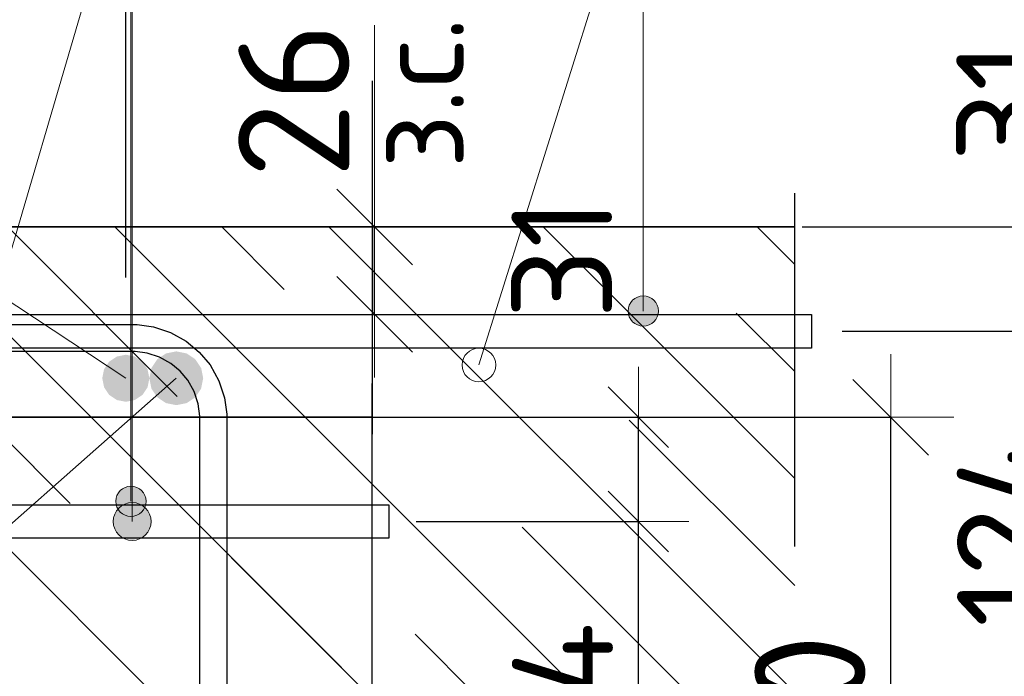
# Model space of a CAD drawing. Header units: metres. Extents: x -38 to 97, y -15 to 21.
# Tile 104 of 205: x 72.458 to 72.751, y 5.529 to 5.725. Entities that reach past the tile are written whole.
import ezdxf

# ---------------------------------------------------------------- set-up
doc = ezdxf.new("R2010")
doc.units = ezdxf.units.M
doc.header["$PDMODE"] = 65
doc.linetypes.add('______4', pattern=[0.135, 0.105, -0.03])
for name, color, linetype, lineweight in [('XR$3$Арм. стержнями верхней зоны', 180, 'Continuous', 35), ('XR$3$Арм.стержн. Арматура края', 96, 'Continuous', 35), ('XR$3$Арм.стержн. Доп. арматура', 180, 'Continuous', 35), ('XR$3$Арм.стержн. Хомут', 240, 'Continuous', 35), ('XR$3$Арм.стержн.горизонт. 1', 180, 'Continuous', 35), ('XR$3$Размерная линия (1)', 7, 'Continuous', 13), ('XR$3$Размерная линия_ общее', 7, 'Continuous', 13), ('XR$4$Арм. стержнями верхней зоны', 180, 'Continuous', 35), ('XR$4$Арм.стержн. Арматура края', 96, 'Continuous', 35), ('XR$4$ВК__отв в полу 1-2 эт', 220, 'Continuous', 25), ('XR$4$Размерная линия (1)', 7, 'Continuous', 13), ('XR$4$Размерная линия_ общее', 7, 'Continuous', 13), ('XR$6$Арм. стержнями верхней зоны', 180, 'Continuous', 35), ('XR$6$Арм.стержн. Арматура края', 96, 'Continuous', 35), ('XR$6$ВК__отв в полу 1-2 эт', 220, 'Continuous', 25), ('XR$6$Размерная линия (1)', 7, 'Continuous', 13), ('XR$6$Размерная линия_ общее', 7, 'Continuous', 13)]:
    doc.layers.add(name, color=color, linetype=linetype, lineweight=lineweight)
doc.styles.add('ISOCPEUR', font='txt')
doc.dimstyles.new('DIMSTYLE_11', dxfattribs={"dimtxt": 0.033, "dimasz": 0.0375, "dimexe": 0, "dimexo": 0, "dimgap": 0.0165, "dimtad": 2, "dimdec": 0, "dimlfac": 1000, "dimrnd": 1, "dimzin": 12, "dimdsep": 46, "dimtxsty": 'ISOCPEUR', "dimblk1": 'ALL_ML_STRICH', "dimblk2": 'ALL_ML_STRICH', "dimsah": 1, "dimcen": 0, "dimclrd": 7, "dimclre": 256, "dimclrt": 7, "dimadec": 0, "dimazin": 0, "dimtfac": 1, "dimtdec": 0, "dimtix": 1, "dimtmove": 2, "dimatfit": 3, "dimfxl": 0, "dimtvp": 1.2, "dimtzin": 0, "dimlwd": 0, "dimlwe": -3, "dimarcsym": 0})
doc.dimstyles.new('DIMSTYLE_12', dxfattribs={"dimtxt": 0.03, "dimasz": 0.03, "dimexe": 0, "dimexo": 0, "dimgap": 0.015, "dimtad": 2, "dimdec": 0, "dimlfac": 1000, "dimrnd": 1, "dimzin": 12, "dimdsep": 46, "dimtxsty": 'ISOCPEUR', "dimblk1": 'ALL_ML_STRICH', "dimblk2": 'ALL_ML_STRICH', "dimsah": 1, "dimcen": 0, "dimclrd": 7, "dimclre": 256, "dimclrt": 7, "dimadec": 0, "dimazin": 0, "dimtfac": 1, "dimtdec": 0, "dimtix": 1, "dimtmove": 2, "dimatfit": 3, "dimfxl": 0, "dimtzin": 0, "dimlwd": 0, "dimlwe": -3, "dimarcsym": 0})
doc.dimstyles.new('DIMSTYLE_14', dxfattribs={"dimtxt": 0.03, "dimasz": 0.03, "dimexe": 0, "dimexo": 0, "dimgap": 0.015, "dimtad": 2, "dimdec": 0, "dimlfac": 1000, "dimrnd": 1, "dimzin": 12, "dimdsep": 46, "dimtxsty": 'ISOCPEUR', "dimblk1": 'ALL_ML_STRICH', "dimblk2": 'ALL_ML_STRICH', "dimsah": 1, "dimcen": 0, "dimclrd": 7, "dimclre": 256, "dimclrt": 7, "dimadec": 0, "dimazin": 0, "dimtfac": 1, "dimtdec": 0, "dimtix": 1, "dimtmove": 2, "dimatfit": 3, "dimfxl": 0, "dimtvp": 1.2, "dimtzin": 0, "dimlwd": 0, "dimlwe": -3, "dimarcsym": 0})
doc.dimstyles.new('DIMSTYLE_23', dxfattribs={"dimtxt": 0.03, "dimasz": 0.03, "dimexe": 0, "dimexo": 0, "dimgap": 0.015, "dimtad": 2, "dimdec": 0, "dimlfac": 1000, "dimrnd": 5, "dimzin": 12, "dimdsep": 46, "dimtxsty": 'ISOCPEUR', "dimblk1": 'ALL_ML_STRICH', "dimblk2": 'ALL_ML_STRICH', "dimsah": 1, "dimcen": 0, "dimclrd": 7, "dimclre": 256, "dimclrt": 7, "dimadec": 0, "dimazin": 0, "dimtfac": 1, "dimtdec": 0, "dimtix": 1, "dimtmove": 2, "dimatfit": 3, "dimfxl": 0, "dimtvp": 1.2, "dimtzin": 0, "dimlwd": 0, "dimlwe": -3, "dimarcsym": 0})
doc.dimstyles.new('DIMSTYLE_8', dxfattribs={"dimtxt": 0.033, "dimasz": 0.0375, "dimexe": 0, "dimexo": 0, "dimgap": 0.0165, "dimtad": 2, "dimdec": 0, "dimlfac": 1000, "dimrnd": 1, "dimzin": 12, "dimdsep": 46, "dimtxsty": 'ISOCPEUR', "dimblk1": 'ALL_ML_STRICH', "dimblk2": 'ALL_ML_STRICH', "dimsah": 1, "dimcen": 0, "dimclrd": 7, "dimclre": 256, "dimclrt": 7, "dimadec": 0, "dimazin": 0, "dimtfac": 1, "dimtdec": 0, "dimtix": 1, "dimtmove": 2, "dimatfit": 3, "dimfxl": 0, "dimtzin": 0, "dimlwd": 0, "dimlwe": -3, "dimarcsym": 0})
pattern_1 = [(135, (0, 0), (-0.031819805, -0.031819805), [0.4, -0.05, 0, -0.05]), (135, (-0.01591, -0.01591), (-0.031819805, -0.031819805), [0.8, -0.1, 0.1, -0.1])]

# ---------------------------------------------------------------- blocks, each defined once
blk = doc.blocks.new('ALL_ML_STRICH')
at = {"color": 0, "linetype": 'ByBlock', "lineweight": -2}
for p, q in [((0, -0.5), (0, 0.5)), ((-0.3, -0.3), (0.3, 0.3)), ((-1, 0), (0.5, 0))]:
    blk.add_line(p, q, dxfattribs=at)
blk = doc.blocks.new('*D86')
at = {"layer": 'DEFPOINTS', "color": 7, "linetype": 'Continuous', "lineweight": 13, "transparency": 33554687}
for p in [(72.67772, 5.66307), (72.67772, 5.46307), (72.84927, 5.46307)]:
    blk.add_point(p, dxfattribs=at)
at = {"layer": 'XR$3$Размерная линия_ общее', "color": 253, "linetype": 'Continuous', "lineweight": -2, "true_color": 0xa0a0a0, "transparency": 33554687}
for p, q in [((72.69772, 5.66307), (72.84927, 5.66307)), ((72.69772, 5.46307), (72.84927, 5.46307))]:
    blk.add_line(p, q, dxfattribs=at)
at = {"layer": 'XR$3$Размерная линия_ общее', "color": 7, "linetype": 'Continuous', "lineweight": -2, "transparency": 33554687}
blk.add_line((72.84927, 5.46307), (72.84927, 5.66307), dxfattribs=at)
at = {"layer": 'XR$3$Размерная линия_ общее', "color": 7, "linetype": 'Continuous', "lineweight": 13, "transparency": 33554687, "xscale": 0.0375, "yscale": 0.0375, "zscale": 0.0375}
for p, rotation in [((72.84927, 5.66307), 90), ((72.84927, 5.46307), 270)]:
    blk.add_blockref('ALL_ML_STRICH', p, dxfattribs=dict(at, rotation=rotation))
at = {"layer": 'XR$3$Размерная линия_ общее', "color": 7, "linetype": 'Continuous', "lineweight": 13, "transparency": 33554687, "insert": (72.82527, 5.56472), "char_height": 0.033, "width": 0.099, "attachment_point": 5, "rotation": 90, "style": 'ISOCPEUR'}
blk.add_mtext('\\A1;{200}', dxfattribs=at)
blk = doc.blocks.new('*D148')
at = {"layer": 'DEFPOINTS', "color": 7, "linetype": 'Continuous', "lineweight": 13, "transparency": 33554687}
for p in [(72.52365, 5.66307), (72.52365, 5.63707), (72.56364, 5.63707)]:
    blk.add_point(p, dxfattribs=at)
at = {"layer": 'XR$3$Размерная линия_ общее', "color": 253, "linetype": 'Continuous', "lineweight": -2, "true_color": 0xa0a0a0, "transparency": 33554687}
for p, q in [((72.54365, 5.66307), (72.56364, 5.66307)), ((72.54365, 5.63707), (72.56364, 5.63707))]:
    blk.add_line(p, q, dxfattribs=at)
at = {"layer": 'XR$3$Размерная линия_ общее', "color": 7, "linetype": 'Continuous', "lineweight": -2, "transparency": 33554687}
blk.add_line((72.56364, 5.63707), (72.56364, 5.66307), dxfattribs=at)
at = {"layer": 'XR$3$Размерная линия_ общее', "color": 7, "linetype": 'Continuous', "lineweight": 13, "transparency": 33554687, "xscale": 0.0375, "yscale": 0.0375, "zscale": 0.0375}
for p, rotation in [((72.56364, 5.66307), 90), ((72.56364, 5.63707), 270)]:
    blk.add_blockref('ALL_ML_STRICH', p, dxfattribs=dict(at, rotation=rotation))
at = {"layer": 'XR$3$Размерная линия_ общее', "color": 7, "linetype": 'Continuous', "lineweight": 13, "transparency": 33554687, "insert": (72.56317, 5.68043), "char_height": 0.027, "width": 0.00135, "attachment_point": 1, "rotation": 90, "line_spacing_factor": 0.60241, "style": 'ISOCPEUR'}
blk.add_mtext('з.с.', dxfattribs=at)
at = {"layer": 'XR$3$Размерная линия_ общее', "color": 7, "linetype": 'Continuous', "lineweight": 13, "transparency": 33554687, "insert": (72.53964, 5.70079), "char_height": 0.033, "width": 0.066, "attachment_point": 5, "rotation": 90, "style": 'ISOCPEUR'}
blk.add_mtext('\\A1;{26}', dxfattribs=at)
blk = doc.blocks.new('*D151')
at = {"layer": 'DEFPOINTS', "color": 7, "linetype": 'Continuous', "lineweight": 13, "transparency": 33554687}
for p in [(72.43463, 5.74681), (72.43463, 5.62807), (72.4897, 5.62807)]:
    blk.add_point(p, dxfattribs=at)
at = {"layer": 'XR$3$Размерная линия (1)', "color": 9, "linetype": 'Continuous', "lineweight": -2, "true_color": 0xc7c7c7, "transparency": 33554687}
for p, q in [((72.43463, 5.64807), (72.43463, 5.74681)), ((72.4897, 5.64807), (72.4897, 5.74681))]:
    blk.add_line(p, q, dxfattribs=at)
at = {"layer": 'XR$3$Размерная линия (1)', "color": 7, "linetype": 'Continuous', "lineweight": -2, "transparency": 33554687}
blk.add_line((72.43463, 5.74681), (72.4897, 5.74681), dxfattribs=at)
at = {"layer": 'XR$3$Размерная линия (1)', "color": 7, "linetype": 'Continuous', "lineweight": 13, "transparency": 33554687, "xscale": 0.03, "yscale": 0.03, "zscale": 0.03, "rotation": 180}
blk.add_blockref('ALL_ML_STRICH', (72.43463, 5.74681), dxfattribs=at)
at = {"layer": 'XR$3$Размерная линия (1)', "color": 7, "linetype": 'Continuous', "lineweight": 13, "transparency": 33554687, "xscale": 0.03, "yscale": 0.03, "zscale": 0.03}
blk.add_blockref('ALL_ML_STRICH', (72.4897, 5.74681), dxfattribs=at)
at = {"layer": 'XR$3$Размерная линия (1)', "color": 7, "linetype": 'Continuous', "lineweight": 13, "transparency": 33554687, "insert": (72.53632, 5.76949), "char_height": 0.03, "width": 0.06, "attachment_point": 5, "style": 'ISOCPEUR'}
blk.add_mtext('\\A1;{55}', dxfattribs=at)
blk = doc.blocks.new('*D208')
at = {"layer": 'DEFPOINTS', "color": 7, "linetype": 'Continuous', "lineweight": 13, "transparency": 33554687}
for p in [(72.68263, 5.63207), (72.6816, 5.50807), (72.77427, 5.50807)]:
    blk.add_point(p, dxfattribs=at)
at = {"layer": 'XR$3$Размерная линия (1)', "color": 9, "linetype": 'Continuous', "lineweight": -2, "true_color": 0xc7c7c7, "transparency": 33554687}
for p, q in [((72.70263, 5.63207), (72.77427, 5.63207)), ((72.7016, 5.50807), (72.77427, 5.50807))]:
    blk.add_line(p, q, dxfattribs=at)
at = {"layer": 'XR$3$Размерная линия (1)', "color": 7, "linetype": 'Continuous', "lineweight": -2, "transparency": 33554687}
blk.add_line((72.77427, 5.50807), (72.77427, 5.63207), dxfattribs=at)
at = {"layer": 'XR$3$Размерная линия (1)', "color": 7, "linetype": 'Continuous', "lineweight": 13, "transparency": 33554687, "xscale": 0.03, "yscale": 0.03, "zscale": 0.03}
for p, rotation in [((72.77427, 5.63207), 90), ((72.77427, 5.50807), 270)]:
    blk.add_blockref('ALL_ML_STRICH', p, dxfattribs=dict(at, rotation=rotation))
at = {"layer": 'XR$3$Размерная линия (1)', "color": 7, "linetype": 'Continuous', "lineweight": 13, "transparency": 33554687, "insert": (72.75177, 5.57307), "char_height": 0.03, "width": 0.09, "attachment_point": 5, "rotation": 90, "style": 'ISOCPEUR'}
blk.add_mtext('\\A1;{124}', dxfattribs=at)
blk = doc.blocks.new('*D209')
at = {"layer": 'DEFPOINTS', "color": 7, "linetype": 'Continuous', "lineweight": 13, "transparency": 33554687}
for p in [(72.67076, 5.66307), (72.68263, 5.63207), (72.77427, 5.63207)]:
    blk.add_point(p, dxfattribs=at)
at = {"layer": 'XR$3$Размерная линия (1)', "color": 9, "linetype": 'Continuous', "lineweight": -2, "true_color": 0xc7c7c7, "transparency": 33554687}
for p, q in [((72.69076, 5.66307), (72.77427, 5.66307)), ((72.70263, 5.63207), (72.77427, 5.63207))]:
    blk.add_line(p, q, dxfattribs=at)
at = {"layer": 'XR$3$Размерная линия (1)', "color": 7, "linetype": 'Continuous', "lineweight": -2, "transparency": 33554687}
blk.add_line((72.77427, 5.63207), (72.77427, 5.66307), dxfattribs=at)
at = {"layer": 'XR$3$Размерная линия (1)', "color": 7, "linetype": 'Continuous', "lineweight": 13, "transparency": 33554687, "xscale": 0.03, "yscale": 0.03, "zscale": 0.03}
for p, rotation in [((72.77427, 5.66307), 90), ((72.77427, 5.63207), 270)]:
    blk.add_blockref('ALL_ML_STRICH', p, dxfattribs=dict(at, rotation=rotation))
at = {"layer": 'XR$3$Размерная линия (1)', "color": 7, "linetype": 'Continuous', "lineweight": 13, "transparency": 33554687, "insert": (72.75153, 5.70036), "char_height": 0.03, "width": 0.06, "attachment_point": 5, "rotation": 90, "style": 'ISOCPEUR'}
blk.add_mtext('\\A1;{31}', dxfattribs=at)
blk = doc.blocks.new('*D394')
at = {"layer": 'DEFPOINTS', "color": 7, "linetype": 'Continuous', "lineweight": 13, "transparency": 33554687}
for p in [(72.5455, 5.60648), (72.5455, 5.40648), (72.71705, 5.40648)]:
    blk.add_point(p, dxfattribs=at)
at = {"layer": 'XR$4$Размерная линия_ общее', "color": 253, "linetype": 'Continuous', "lineweight": -2, "true_color": 0xa0a0a0, "transparency": 33554687}
for p, q in [((72.5655, 5.60648), (72.71705, 5.60648)), ((72.5655, 5.40648), (72.71705, 5.40648))]:
    blk.add_line(p, q, dxfattribs=at)
at = {"layer": 'XR$4$Размерная линия_ общее', "color": 7, "linetype": 'Continuous', "lineweight": -2, "transparency": 33554687}
blk.add_line((72.71705, 5.40648), (72.71705, 5.60648), dxfattribs=at)
at = {"layer": 'XR$4$Размерная линия_ общее', "color": 7, "linetype": 'Continuous', "lineweight": 13, "transparency": 33554687, "xscale": 0.0375, "yscale": 0.0375, "zscale": 0.0375}
for p, rotation in [((72.71705, 5.60648), 90), ((72.71705, 5.40648), 270)]:
    blk.add_blockref('ALL_ML_STRICH', p, dxfattribs=dict(at, rotation=rotation))
at = {"layer": 'XR$4$Размерная линия_ общее', "color": 7, "linetype": 'Continuous', "lineweight": 13, "transparency": 33554687, "insert": (72.69305, 5.50813), "char_height": 0.033, "width": 0.099, "attachment_point": 5, "rotation": 90, "style": 'ISOCPEUR'}
blk.add_mtext('\\A1;{200}', dxfattribs=at)
blk = doc.blocks.new('*D497')
at = {"layer": 'DEFPOINTS', "color": 7, "linetype": 'Continuous', "lineweight": 13, "transparency": 33554687}
for p in [(72.55641, 5.57548), (72.54939, 5.45148), (72.64205, 5.45148)]:
    blk.add_point(p, dxfattribs=at)
at = {"layer": 'XR$4$Размерная линия (1)', "color": 9, "linetype": 'Continuous', "lineweight": -2, "true_color": 0xc7c7c7, "transparency": 33554687}
for p, q in [((72.57641, 5.57548), (72.64205, 5.57548)), ((72.56939, 5.45148), (72.64205, 5.45148))]:
    blk.add_line(p, q, dxfattribs=at)
at = {"layer": 'XR$4$Размерная линия (1)', "color": 7, "linetype": 'Continuous', "lineweight": -2, "transparency": 33554687}
blk.add_line((72.64205, 5.45148), (72.64205, 5.57548), dxfattribs=at)
at = {"layer": 'XR$4$Размерная линия (1)', "color": 7, "linetype": 'Continuous', "lineweight": 13, "transparency": 33554687, "xscale": 0.03, "yscale": 0.03, "zscale": 0.03}
for p, rotation in [((72.64205, 5.57548), 90), ((72.64205, 5.45148), 270)]:
    blk.add_blockref('ALL_ML_STRICH', p, dxfattribs=dict(at, rotation=rotation))
at = {"layer": 'XR$4$Размерная линия (1)', "color": 7, "linetype": 'Continuous', "lineweight": 13, "transparency": 33554687, "insert": (72.61955, 5.51648), "char_height": 0.03, "width": 0.09, "attachment_point": 5, "rotation": 90, "style": 'ISOCPEUR'}
blk.add_mtext('\\A1;{124}', dxfattribs=at)
blk = doc.blocks.new('*D498')
at = {"layer": 'DEFPOINTS', "color": 7, "linetype": 'Continuous', "lineweight": 13, "transparency": 33554687}
for p in [(72.53854, 5.60648), (72.55641, 5.57548), (72.64205, 5.57548)]:
    blk.add_point(p, dxfattribs=at)
at = {"layer": 'XR$4$Размерная линия (1)', "color": 9, "linetype": 'Continuous', "lineweight": -2, "true_color": 0xc7c7c7, "transparency": 33554687}
for p, q in [((72.55854, 5.60648), (72.64205, 5.60648)), ((72.57641, 5.57548), (72.64205, 5.57548))]:
    blk.add_line(p, q, dxfattribs=at)
at = {"layer": 'XR$4$Размерная линия (1)', "color": 7, "linetype": 'Continuous', "lineweight": -2, "transparency": 33554687}
blk.add_line((72.64205, 5.57548), (72.64205, 5.60648), dxfattribs=at)
at = {"layer": 'XR$4$Размерная линия (1)', "color": 7, "linetype": 'Continuous', "lineweight": 13, "transparency": 33554687, "xscale": 0.03, "yscale": 0.03, "zscale": 0.03}
for p, rotation in [((72.64205, 5.60648), 90), ((72.64205, 5.57548), 270)]:
    blk.add_blockref('ALL_ML_STRICH', p, dxfattribs=dict(at, rotation=rotation))
at = {"layer": 'XR$4$Размерная линия (1)', "color": 7, "linetype": 'Continuous', "lineweight": 13, "transparency": 33554687, "insert": (72.61931, 5.65377), "char_height": 0.03, "width": 0.06, "attachment_point": 5, "rotation": 90, "style": 'ISOCPEUR'}
blk.add_mtext('\\A1;{31}', dxfattribs=at)
blk = doc.blocks.new('*D785')
at = {"layer": 'DEFPOINTS', "color": 7, "linetype": 'Continuous', "lineweight": 13, "transparency": 33554687}
for p in [(72.5455, 5.60648), (72.5455, 5.40648), (72.71705, 5.40648)]:
    blk.add_point(p, dxfattribs=at)
at = {"layer": 'XR$6$Размерная линия_ общее', "color": 253, "linetype": 'Continuous', "lineweight": -2, "true_color": 0xa0a0a0, "transparency": 33554687}
for p, q in [((72.5655, 5.60648), (72.71705, 5.60648)), ((72.5655, 5.40648), (72.71705, 5.40648))]:
    blk.add_line(p, q, dxfattribs=at)
at = {"layer": 'XR$6$Размерная линия_ общее', "color": 7, "linetype": 'Continuous', "lineweight": -2, "transparency": 33554687}
blk.add_line((72.71705, 5.40648), (72.71705, 5.60648), dxfattribs=at)
at = {"layer": 'XR$6$Размерная линия_ общее', "color": 7, "linetype": 'Continuous', "lineweight": 13, "transparency": 33554687, "xscale": 0.0375, "yscale": 0.0375, "zscale": 0.0375}
for p, rotation in [((72.71705, 5.60648), 90), ((72.71705, 5.40648), 270)]:
    blk.add_blockref('ALL_ML_STRICH', p, dxfattribs=dict(at, rotation=rotation))
at = {"layer": 'XR$6$Размерная линия_ общее', "color": 7, "linetype": 'Continuous', "lineweight": 13, "transparency": 33554687, "insert": (72.69305, 5.50813), "char_height": 0.033, "width": 0.099, "attachment_point": 5, "rotation": 90, "style": 'ISOCPEUR'}
blk.add_mtext('\\A1;{200}', dxfattribs=at)
blk = doc.blocks.new('*D876')
at = {"layer": 'DEFPOINTS', "color": 7, "linetype": 'Continuous', "lineweight": 13, "transparency": 33554687}
for p in [(72.55599, 5.57548), (72.54939, 5.45148), (72.64205, 5.45148)]:
    blk.add_point(p, dxfattribs=at)
at = {"layer": 'XR$6$Размерная линия (1)', "color": 9, "linetype": 'Continuous', "lineweight": -2, "true_color": 0xc7c7c7, "transparency": 33554687}
for p, q in [((72.57599, 5.57548), (72.64205, 5.57548)), ((72.56939, 5.45148), (72.64205, 5.45148))]:
    blk.add_line(p, q, dxfattribs=at)
at = {"layer": 'XR$6$Размерная линия (1)', "color": 7, "linetype": 'Continuous', "lineweight": -2, "transparency": 33554687}
blk.add_line((72.64205, 5.45148), (72.64205, 5.57548), dxfattribs=at)
at = {"layer": 'XR$6$Размерная линия (1)', "color": 7, "linetype": 'Continuous', "lineweight": 13, "transparency": 33554687, "xscale": 0.03, "yscale": 0.03, "zscale": 0.03}
for p, rotation in [((72.64205, 5.57548), 90), ((72.64205, 5.45148), 270)]:
    blk.add_blockref('ALL_ML_STRICH', p, dxfattribs=dict(at, rotation=rotation))
at = {"layer": 'XR$6$Размерная линия (1)', "color": 7, "linetype": 'Continuous', "lineweight": 13, "transparency": 33554687, "insert": (72.61955, 5.51648), "char_height": 0.03, "width": 0.09, "attachment_point": 5, "rotation": 90, "style": 'ISOCPEUR'}
blk.add_mtext('\\A1;{124}', dxfattribs=at)
blk = doc.blocks.new('*D877')
at = {"layer": 'DEFPOINTS', "color": 7, "linetype": 'Continuous', "lineweight": 13, "transparency": 33554687}
for p in [(72.53854, 5.60648), (72.55599, 5.57548), (72.64205, 5.57548)]:
    blk.add_point(p, dxfattribs=at)
at = {"layer": 'XR$6$Размерная линия (1)', "color": 9, "linetype": 'Continuous', "lineweight": -2, "true_color": 0xc7c7c7, "transparency": 33554687}
for p, q in [((72.55854, 5.60648), (72.64205, 5.60648)), ((72.57599, 5.57548), (72.64205, 5.57548))]:
    blk.add_line(p, q, dxfattribs=at)
at = {"layer": 'XR$6$Размерная линия (1)', "color": 7, "linetype": 'Continuous', "lineweight": -2, "transparency": 33554687}
blk.add_line((72.64205, 5.57548), (72.64205, 5.60648), dxfattribs=at)
at = {"layer": 'XR$6$Размерная линия (1)', "color": 7, "linetype": 'Continuous', "lineweight": 13, "transparency": 33554687, "xscale": 0.03, "yscale": 0.03, "zscale": 0.03}
for p, rotation in [((72.64205, 5.60648), 90), ((72.64205, 5.57548), 270)]:
    blk.add_blockref('ALL_ML_STRICH', p, dxfattribs=dict(at, rotation=rotation))
at = {"layer": 'XR$6$Размерная линия (1)', "color": 7, "linetype": 'Continuous', "lineweight": 13, "transparency": 33554687, "insert": (72.61931, 5.65377), "char_height": 0.03, "width": 0.06, "attachment_point": 5, "rotation": 90, "style": 'ISOCPEUR'}
blk.add_mtext('\\A1;{31}', dxfattribs=at)

msp = doc.modelspace()

# ---------------------------------------------------------------- hatches: boundary and pattern name
at = {"linetype": 'Continuous', "lineweight": 25, "transparency": 33554687}
h = msp.add_hatch(dxfattribs=at)
h.set_pattern_fill('__________540', scale=0.015, style=0, pattern_type=2)
h.set_pattern_definition(pattern_1)
h.paths.add_polyline_path([(72.5447, 5.66307), (72.2947, 5.66307), (72.2947, 5.36307), (72.5447, 5.36307)], flags=0)
h = msp.add_hatch(dxfattribs=at)
h.set_pattern_fill('__________540', scale=0.015, style=0, pattern_type=2)
h.set_pattern_definition(pattern_1)
h.paths.add_polyline_path([(72.5447, 5.66307), (72.5447, 5.46307), (72.68855, 5.46307), (72.68855, 5.66307)], flags=0)
at = {"linetype": 'Continuous', "lineweight": 13, "transparency": 33554687}
h = msp.add_hatch(dxfattribs=at)
h.set_pattern_fill('__________540', scale=0.015, style=0, pattern_type=2)
h.set_pattern_definition(pattern_1)
h.paths.add_polyline_path([(72.38074, 5.60648), (72.38074, 5.40648), (72.56291, 5.40648), (72.56291, 5.60648)], flags=0)
h = msp.add_hatch(dxfattribs=at)
h.set_pattern_fill('__________540', scale=0.015, style=0, pattern_type=2)
h.set_pattern_definition(pattern_1)
h.paths.add_polyline_path([(72.38074, 5.60648), (72.38074, 5.40648), (72.56291, 5.40648), (72.56291, 5.60648)], flags=0)
at = {"layer": 'XR$3$Арм. стержнями верхней зоны', "linetype": 'Continuous', "lineweight": 13, "transparency": 33554687}
for points in [[(72.64738, 5.64032), (72.63964, 5.64032), (72.63901, 5.63807)], [(72.64738, 5.64032), (72.63901, 5.63807), (72.64801, 5.63807)], [(72.64576, 5.64194), (72.64126, 5.64194), (72.63964, 5.64032)], [(72.64576, 5.64194), (72.63964, 5.64032), (72.64738, 5.64032)], [(72.64126, 5.64194), (72.64576, 5.64194), (72.64351, 5.64257)], [(72.64801, 5.63807), (72.63901, 5.63807), (72.63964, 5.63582)], [(72.64801, 5.63807), (72.63964, 5.63582), (72.64738, 5.63582)], [(72.64738, 5.63582), (72.63964, 5.63582), (72.64126, 5.6342)], [(72.64738, 5.63582), (72.64126, 5.6342), (72.64576, 5.6342)], [(72.64576, 5.6342), (72.64126, 5.6342), (72.64351, 5.63357)]]:
    msp.add_hatch(color=7, dxfattribs=at).paths.add_polyline_path(points)
at = {"layer": 'XR$3$Арм.стержн. Доп. арматура', "linetype": 'Continuous', "lineweight": 50, "transparency": 33554687}
msp.add_hatch(color=7, dxfattribs=at).paths.add_polyline_path([(72.4967, 5.61807), (72.49617, 5.62075), (72.49465, 5.62302), (72.49238, 5.62453), (72.4897, 5.62507), (72.48702, 5.62453), (72.48475, 5.62302), (72.48324, 5.62075), (72.4827, 5.61807), (72.48324, 5.61539), (72.48475, 5.61312), (72.48702, 5.6116), (72.4897, 5.61107), (72.49238, 5.6116), (72.49465, 5.61312), (72.49617, 5.61539)])
at = {"layer": 'XR$3$Арм.стержн.горизонт. 1', "linetype": 'Continuous', "lineweight": 50, "transparency": 33554687}
msp.add_hatch(color=7, dxfattribs=at).paths.add_polyline_path([(72.5127, 5.61807), (72.51209, 5.62113), (72.51036, 5.62372), (72.50776, 5.62546), (72.5047, 5.62607), (72.50164, 5.62546), (72.49905, 5.62372), (72.49731, 5.62113), (72.4967, 5.61807), (72.49731, 5.61501), (72.49905, 5.61241), (72.50164, 5.61068), (72.5047, 5.61007), (72.50776, 5.61068), (72.51036, 5.61241), (72.51209, 5.61501)])
at = {"layer": 'XR$4$Арм. стержнями верхней зоны', "linetype": 'Continuous', "lineweight": 13, "transparency": 33554687}
for points in [[(72.49347, 5.58535), (72.48897, 5.58535), (72.48735, 5.58373)], [(72.49347, 5.58535), (72.48735, 5.58373), (72.49509, 5.58373)], [(72.48897, 5.58535), (72.49347, 5.58535), (72.49122, 5.58598)], [(72.49509, 5.58373), (72.48735, 5.58373), (72.48672, 5.58148)], [(72.49509, 5.58373), (72.48672, 5.58148), (72.49572, 5.58148)], [(72.49572, 5.58148), (72.48672, 5.58148), (72.48735, 5.57923)], [(72.49572, 5.58148), (72.48735, 5.57923), (72.49509, 5.57923)], [(72.49509, 5.57923), (72.48735, 5.57923), (72.48897, 5.57761)], [(72.49509, 5.57923), (72.48897, 5.57761), (72.49347, 5.57761)], [(72.49347, 5.57761), (72.48897, 5.57761), (72.49122, 5.57698)]]:
    msp.add_hatch(color=7, dxfattribs=at).paths.add_polyline_path(points)
at = {"layer": 'XR$6$Арм. стержнями верхней зоны', "linetype": 'Continuous', "lineweight": 13, "transparency": 33554687}
for points in [[(72.49441, 5.58032), (72.48879, 5.58032), (72.48676, 5.57829)], [(72.49441, 5.58032), (72.48676, 5.57829), (72.49644, 5.57829)], [(72.48879, 5.58032), (72.49441, 5.58032), (72.4916, 5.58111)], [(72.49644, 5.57829), (72.48676, 5.57829), (72.48598, 5.57548)], [(72.49644, 5.57829), (72.48598, 5.57548), (72.49723, 5.57548)], [(72.49723, 5.57548), (72.48598, 5.57548), (72.48676, 5.57267)], [(72.49723, 5.57548), (72.48676, 5.57267), (72.49644, 5.57267)], [(72.49644, 5.57267), (72.48676, 5.57267), (72.48879, 5.57064)], [(72.49644, 5.57267), (72.48879, 5.57064), (72.49441, 5.57064)], [(72.49441, 5.57064), (72.48879, 5.57064), (72.4916, 5.56986)]]:
    msp.add_hatch(color=7, dxfattribs=at).paths.add_polyline_path(points)

# ---------------------------------------------------------------- linework, layer by layer
at = {"color": 7, "linetype": 'Continuous', "lineweight": 13, "transparency": 33554687}
for p, q in [((72.59466, 5.62202), (72.64351, 5.77823)), ((72.56364, 5.66307), (72.56364, 5.72307))]:
    msp.add_line(p, q, dxfattribs=at)
at = {"color": 7, "linetype": '______4', "lineweight": 25, "transparency": 33554687}
for p, q in [((72.68855, 5.36307), (72.68855, 5.76307)), ((72.56291, 5.30648), (72.56291, 5.70648)), ((72.56291, 5.70648), (72.56291, 5.30648))]:
    msp.add_line(p, q, dxfattribs=at)
at = {"color": 7, "linetype": 'Continuous', "lineweight": 35, "transparency": 33554687}
for p, q in [((72.5447, 5.66307), (72.2947, 5.66307)), ((72.68855, 5.66307), (72.5447, 5.66307)), ((72.56291, 5.60648), (72.38074, 5.60648)), ((72.56291, 5.60648), (72.38074, 5.60648))]:
    msp.add_line(p, q, dxfattribs=at)
at = {"color": 7, "linetype": 'Continuous', "lineweight": 13, "transparency": 33554687}
msp.add_circle((72.59466, 5.62202), 0.005, dxfattribs=at)
at = {"layer": 'XR$3$Арм. стержнями верхней зоны', "color": 7, "linetype": 'Continuous', "lineweight": 13, "transparency": 33554687}
for p, q in [((72.64351, 5.77823), (72.64351, 5.63807)), ((72.64351, 5.64257), (72.64351, 5.64257)), ((72.63901, 5.63807), (72.63901, 5.63807)), ((72.64801, 5.63807), (72.64801, 5.63807)), ((72.64351, 5.63357), (72.64351, 5.63357))]:
    msp.add_line(p, q, dxfattribs=at)
at = {"layer": 'XR$3$Арм. стержнями верхней зоны', "color": 4, "linetype": 'Continuous', "lineweight": 25, "transparency": 33554687}
msp.add_lwpolyline([(72.3197, 5.63707), (72.69355, 5.63707), (72.69355, 5.62707), (72.3197, 5.62707), (72.3197, 5.63707)], dxfattribs=at)
at = {"layer": 'XR$3$Арм. стержнями верхней зоны', "color": 7, "linetype": 'Continuous', "lineweight": 13, "transparency": 33554687}
msp.add_circle((72.64351, 5.63807), 0.0045, dxfattribs=at)
at = {"layer": 'XR$3$Арм.стержн. Арматура края', "color": 4, "linetype": 'Continuous', "lineweight": 25, "transparency": 33554687}
for points in [[(72.35299, 5.63707), (72.69355, 5.63707), (72.69355, 5.62707)], [(72.69355, 5.62707), (72.35368, 5.62707)]]:
    msp.add_lwpolyline(points, dxfattribs=at)
at = {"layer": 'XR$3$Арм.стержн. Доп. арматура', "color": 7, "linetype": 'Continuous', "lineweight": 13, "transparency": 33554687}
msp.add_line((72.20264, 5.80808), (72.4897, 5.61807), dxfattribs=at)
at = {"layer": 'XR$3$Арм.стержн. Хомут', "color": 40, "linetype": 'Continuous', "lineweight": 25, "transparency": 33554687}
for points in [[(72.34634, 5.63407), (72.49303, 5.63407), (72.49791, 5.63339), (72.50299, 5.63171), (72.50766, 5.62909), (72.51151, 5.62588), (72.51473, 5.62203), (72.51735, 5.61735), (72.51902, 5.61227), (72.5197, 5.60739), (72.5197, 5.41474), (72.51902, 5.40986), (72.51735, 5.40478), (72.51473, 5.40011), (72.51151, 5.39626), (72.50766, 5.39304), (72.50299, 5.39042), (72.49791, 5.38875), (72.49303, 5.38807), (72.34634, 5.38807)], [(72.34634, 5.63407), (72.49303, 5.63407), (72.49791, 5.63339), (72.50299, 5.63171), (72.50766, 5.62909), (72.51151, 5.62588), (72.51473, 5.62203), (72.51735, 5.61735), (72.51902, 5.61227), (72.5197, 5.60739), (72.5197, 5.41474), (72.51902, 5.40986), (72.51735, 5.40478), (72.51473, 5.40011), (72.51151, 5.39626), (72.50766, 5.39304), (72.50299, 5.39042), (72.49791, 5.38875), (72.49303, 5.38807), (72.34634, 5.38807)], [(72.34634, 5.63407), (72.49303, 5.63407), (72.49791, 5.63339), (72.50299, 5.63171), (72.50766, 5.62909), (72.51151, 5.62588), (72.51473, 5.62203), (72.51735, 5.61735), (72.51902, 5.61227), (72.5197, 5.60739), (72.5197, 5.41474), (72.51902, 5.40986), (72.51735, 5.40478), (72.51473, 5.40011), (72.51151, 5.39626), (72.50766, 5.39304), (72.50299, 5.39042), (72.49791, 5.38875), (72.49303, 5.38807), (72.34634, 5.38807)], [(72.3469, 5.39607), (72.49247, 5.39607), (72.49609, 5.39657), (72.49975, 5.39778), (72.5031, 5.39966), (72.50583, 5.40194), (72.50811, 5.40467), (72.50999, 5.40802), (72.5112, 5.41168), (72.5117, 5.4153), (72.5117, 5.60684), (72.5112, 5.61045), (72.50999, 5.61411), (72.50811, 5.61747), (72.50583, 5.6202), (72.5031, 5.62248), (72.49975, 5.62436), (72.49609, 5.62556), (72.49247, 5.62607), (72.3469, 5.62607)], [(72.3469, 5.39607), (72.49247, 5.39607), (72.49609, 5.39657), (72.49975, 5.39778), (72.5031, 5.39966), (72.50583, 5.40194), (72.50811, 5.40467), (72.50999, 5.40802), (72.5112, 5.41168), (72.5117, 5.4153), (72.5117, 5.60684), (72.5112, 5.61045), (72.50999, 5.61411), (72.50811, 5.61747), (72.50583, 5.6202), (72.5031, 5.62248), (72.49975, 5.62436), (72.49609, 5.62556), (72.49247, 5.62607), (72.3469, 5.62607)], [(72.3469, 5.39607), (72.49247, 5.39607), (72.49609, 5.39657), (72.49975, 5.39778), (72.5031, 5.39966), (72.50583, 5.40194), (72.50811, 5.40467), (72.50999, 5.40802), (72.5112, 5.41168), (72.5117, 5.4153), (72.5117, 5.60684), (72.5112, 5.61045), (72.50999, 5.61411), (72.50811, 5.61747), (72.50583, 5.6202), (72.5031, 5.62248), (72.49975, 5.62436), (72.49609, 5.62556), (72.49247, 5.62607), (72.3469, 5.62607)]]:
    msp.add_lwpolyline(points, dxfattribs=at)
at = {"layer": 'XR$3$Арм.стержн.горизонт. 1', "color": 7, "linetype": 'Continuous', "lineweight": 13, "transparency": 33554687}
msp.add_line((72.11391, 5.27357), (72.5047, 5.61807), dxfattribs=at)
at = {"layer": 'XR$4$Арм. стержнями верхней зоны', "color": 7, "linetype": 'Continuous', "lineweight": 13, "transparency": 33554687}
for p, q in [((72.49122, 5.77742), (72.49122, 5.58148)), ((72.49122, 5.58598), (72.49122, 5.58598)), ((72.48672, 5.58148), (72.48672, 5.58148)), ((72.49572, 5.58148), (72.49572, 5.58148)), ((72.49122, 5.57698), (72.49122, 5.57698))]:
    msp.add_line(p, q, dxfattribs=at)
at = {"layer": 'XR$4$Арм. стержнями верхней зоны', "color": 4, "linetype": 'Continuous', "lineweight": 25, "transparency": 33554687}
msp.add_lwpolyline([(72.15574, 5.58048), (72.56791, 5.58048), (72.56791, 5.57048), (72.15574, 5.57048), (72.15574, 5.58048)], dxfattribs=at)
at = {"layer": 'XR$4$Арм. стержнями верхней зоны', "color": 7, "linetype": 'Continuous', "lineweight": 13, "transparency": 33554687}
msp.add_circle((72.49122, 5.58148), 0.0045, dxfattribs=at)
at = {"layer": 'XR$4$Арм.стержн. Арматура края', "color": 4, "linetype": 'Continuous', "lineweight": 25, "transparency": 33554687}
msp.add_lwpolyline([(72.1843, 5.58048), (72.56791, 5.58048), (72.56791, 5.57048), (72.185, 5.57048)], dxfattribs=at)
at = {"layer": 'XR$4$ВК__отв в полу 1-2 эт', "color": 7, "linetype": 'Continuous', "lineweight": 13, "transparency": 33554687}
msp.add_line((72.43074, 5.57143), (72.49122, 5.77742), dxfattribs=at)
at = {"layer": 'XR$6$Арм. стержнями верхней зоны', "color": 7, "linetype": 'Continuous', "lineweight": 13, "transparency": 33554687}
for p, q in [((72.4916, 5.77698), (72.4916, 5.57548)), ((72.4916, 5.58111), (72.4916, 5.58111)), ((72.48598, 5.57548), (72.48598, 5.57548)), ((72.49723, 5.57548), (72.49723, 5.57548)), ((72.4916, 5.56986), (72.4916, 5.56986))]:
    msp.add_line(p, q, dxfattribs=at)
at = {"layer": 'XR$6$Арм. стержнями верхней зоны', "color": 4, "linetype": 'Continuous', "lineweight": 25, "transparency": 33554687}
msp.add_lwpolyline([(72.15574, 5.58048), (72.56791, 5.58048), (72.56791, 5.57048), (72.15574, 5.57048), (72.15574, 5.58048)], dxfattribs=at)
at = {"layer": 'XR$6$Арм. стержнями верхней зоны', "color": 7, "linetype": 'Continuous', "lineweight": 13, "transparency": 33554687}
msp.add_circle((72.4916, 5.57548), 0.00563, dxfattribs=at)
at = {"layer": 'XR$6$Арм.стержн. Арматура края', "color": 4, "linetype": 'Continuous', "lineweight": 25, "transparency": 33554687}
msp.add_lwpolyline([(72.1843, 5.58048), (72.56791, 5.58048), (72.56791, 5.57048), (72.185, 5.57048)], dxfattribs=at)
at = {"layer": 'XR$6$ВК__отв в полу 1-2 эт', "color": 7, "linetype": 'Continuous', "lineweight": 13, "transparency": 33554687}
msp.add_line((72.43074, 5.57143), (72.49122, 5.77742), dxfattribs=at)

# ---------------------------------------------------------------- dimensions: what is measured, and where the dimension line sits
at = {"layer": 'XR$3$Размерная линия (1)', "color": 7, "linetype": 'Continuous', "lineweight": 13, "transparency": 33554687}
dim = msp.add_linear_dim(base=(72.4897, 5.74681), p1=(72.43463, 5.64807), p2=(72.4897, 5.64807), dimstyle='DIMSTYLE_23', override={"dimpost": '<>', "dimclrd": 7, "dimclre": 9, "dimclrt": 7, "dimlwd": 0, "dimlwe": 65533}, dxfattribs=at)
dim.commit()
dim.dimension.update_dxf_attribs({"geometry": '*D151', "text_midpoint": (72.53632, 5.76949), "dimtype": 160})
for base, p1, p2, dimstyle, picture, middle in [((72.77427, 5.66307), (72.70263, 5.63207), (72.69076, 5.66307), 'DIMSTYLE_14', '*D209', (72.75153, 5.70036)), ((72.77427, 5.63207), (72.7016, 5.50807), (72.70263, 5.63207), 'DIMSTYLE_12', '*D208', (72.75177, 5.57307))]:
    dim = msp.add_linear_dim(base=base, p1=p1, p2=p2, angle=90, dimstyle=dimstyle, override={"dimpost": '<>', "dimclrd": 7, "dimclre": 9, "dimclrt": 7, "dimlwd": 0, "dimlwe": 65533}, dxfattribs=at)
    dim.commit()
    dim.dimension.update_dxf_attribs({"geometry": picture, "text_midpoint": middle, "dimtype": 160})
at = {"layer": 'XR$3$Размерная линия_ общее', "color": 7, "linetype": 'Continuous', "lineweight": 13, "transparency": 33554687}
dim = msp.add_linear_dim(base=(72.56364, 5.66307), p1=(72.54365, 5.63707), p2=(72.54365, 5.66307), angle=90, text='<>\\Xз.с.', dimstyle='DIMSTYLE_11', override={"dimpost": '<>', "dimclrd": 7, "dimclre": 253, "dimclrt": 7, "dimlwd": 0, "dimlwe": 65533}, dxfattribs=at)
dim.commit()
dim.dimension.update_dxf_attribs({"geometry": '*D148', "text_midpoint": (72.53964, 5.70079), "dimtype": 160})
dim = msp.add_linear_dim(base=(72.84927, 5.66307), p1=(72.69772, 5.46307), p2=(72.69772, 5.66307), angle=90, dimstyle='DIMSTYLE_8', override={"dimpost": '<>', "dimclrd": 7, "dimclre": 253, "dimclrt": 7, "dimlwd": 0, "dimlwe": 65533}, dxfattribs=at)
dim.commit()
dim.dimension.update_dxf_attribs({"geometry": '*D86', "text_midpoint": (72.82527, 5.56472), "dimtype": 160})
at = {"layer": 'XR$4$Размерная линия (1)', "color": 7, "linetype": 'Continuous', "lineweight": 13, "transparency": 33554687}
for base, p1, p2, dimstyle, picture, middle in [((72.64205, 5.60648), (72.57641, 5.57548), (72.55854, 5.60648), 'DIMSTYLE_14', '*D498', (72.61931, 5.65377)), ((72.64205, 5.57548), (72.56939, 5.45148), (72.57641, 5.57548), 'DIMSTYLE_12', '*D497', (72.61955, 5.51648))]:
    dim = msp.add_linear_dim(base=base, p1=p1, p2=p2, angle=90, dimstyle=dimstyle, override={"dimpost": '<>', "dimclrd": 7, "dimclre": 9, "dimclrt": 7, "dimlwd": 0, "dimlwe": 65533}, dxfattribs=at)
    dim.commit()
    dim.dimension.update_dxf_attribs({"geometry": picture, "text_midpoint": middle, "dimtype": 160})
at = {"layer": 'XR$4$Размерная линия_ общее', "color": 7, "linetype": 'Continuous', "lineweight": 13, "transparency": 33554687}
dim = msp.add_linear_dim(base=(72.71705, 5.60648), p1=(72.5655, 5.40648), p2=(72.5655, 5.60648), angle=90, dimstyle='DIMSTYLE_8', override={"dimpost": '<>', "dimclrd": 7, "dimclre": 253, "dimclrt": 7, "dimlwd": 0, "dimlwe": 65533}, dxfattribs=at)
dim.commit()
dim.dimension.update_dxf_attribs({"geometry": '*D394', "text_midpoint": (72.69305, 5.50813), "dimtype": 160})
at = {"layer": 'XR$6$Размерная линия (1)', "color": 7, "linetype": 'Continuous', "lineweight": 13, "transparency": 33554687}
for base, p1, p2, dimstyle, picture, middle in [((72.64205, 5.60648), (72.57599, 5.57548), (72.55854, 5.60648), 'DIMSTYLE_14', '*D877', (72.61931, 5.65377)), ((72.64205, 5.57548), (72.56939, 5.45148), (72.57599, 5.57548), 'DIMSTYLE_12', '*D876', (72.61955, 5.51648))]:
    dim = msp.add_linear_dim(base=base, p1=p1, p2=p2, angle=90, dimstyle=dimstyle, override={"dimpost": '<>', "dimclrd": 7, "dimclre": 9, "dimclrt": 7, "dimlwd": 0, "dimlwe": 65533}, dxfattribs=at)
    dim.commit()
    dim.dimension.update_dxf_attribs({"geometry": picture, "text_midpoint": middle, "dimtype": 160})
at = {"layer": 'XR$6$Размерная линия_ общее', "color": 7, "linetype": 'Continuous', "lineweight": 13, "transparency": 33554687}
dim = msp.add_linear_dim(base=(72.71705, 5.60648), p1=(72.5655, 5.40648), p2=(72.5655, 5.60648), angle=90, dimstyle='DIMSTYLE_8', override={"dimpost": '<>', "dimclrd": 7, "dimclre": 253, "dimclrt": 7, "dimlwd": 0, "dimlwe": 65533}, dxfattribs=at)
dim.commit()
dim.dimension.update_dxf_attribs({"geometry": '*D785', "text_midpoint": (72.69305, 5.50813), "dimtype": 160})

doc.saveas('drawing.dxf')
